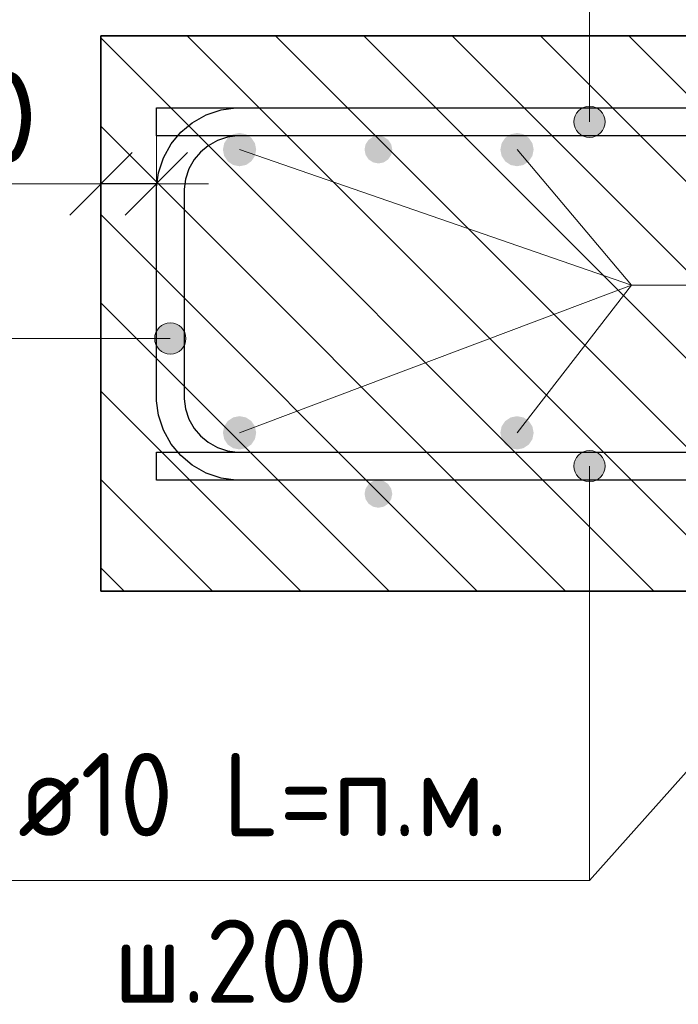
# Model space of a CAD drawing. Header units: metres. Extents: x -38 to 97, y -15 to 21.
# Tile 146 of 222: x 72.138 to 72.376, y 7.193 to 7.548. Entities that reach past the tile are written whole.
import ezdxf

# ---------------------------------------------------------------- set-up
doc = ezdxf.new("R2010")
doc.units = ezdxf.units.M
doc.header["$PDMODE"] = 65
for name, color, linetype, lineweight in [('XR$3$Арм. стержнями верхней зоны', 180, 'Continuous', 35), ('XR$3$Арм. стержнями нижней зоны', 180, 'Continuous', 35), ('XR$3$Арм.стержн. Арматура края', 96, 'Continuous', 35), ('XR$3$Арм.стержн. Доп. арматура', 180, 'Continuous', 35), ('XR$3$Размерная линия_ общее', 7, 'Continuous', 13), ('XR$4$Арм. стержнями верхней зоны', 180, 'Continuous', 35), ('XR$4$Арм. стержнями нижней зоны', 180, 'Continuous', 35), ('XR$4$Арм.стержн. Арматура края', 96, 'Continuous', 35), ('XR$4$Арм.стержн. Доп. арматура', 180, 'Continuous', 35), ('XR$4$Размерная линия_ общее', 7, 'Continuous', 13), ('XR$5$Арм. стержнями верхней зоны', 180, 'Continuous', 35), ('XR$5$Арм. стержнями нижней зоны', 180, 'Continuous', 35), ('XR$5$Арм.стержн. Арматура края', 96, 'Continuous', 35), ('XR$5$Арм.стержн. Доп. арматура', 180, 'Continuous', 35), ('XR$5$Размерная линия_ общее', 7, 'Continuous', 13)]:
    doc.layers.add(name, color=color, linetype=linetype, lineweight=lineweight)
doc.styles.add('ISOCPEUR', font='txt')
doc.dimstyles.new('DIMSTYLE_11', dxfattribs={"dimtxt": 0.033, "dimasz": 0.0375, "dimexe": 0, "dimexo": 0, "dimgap": 0.0165, "dimtad": 2, "dimdec": 0, "dimlfac": 1000, "dimrnd": 1, "dimzin": 12, "dimdsep": 46, "dimtxsty": 'ISOCPEUR', "dimblk1": 'ALL_ML_STRICH', "dimblk2": 'ALL_ML_STRICH', "dimsah": 1, "dimcen": 0, "dimclrd": 7, "dimclre": 256, "dimclrt": 7, "dimadec": 0, "dimazin": 0, "dimtfac": 1, "dimtdec": 0, "dimtix": 1, "dimtmove": 2, "dimatfit": 3, "dimfxl": 0, "dimtvp": 1.2, "dimtzin": 0, "dimlwd": 0, "dimlwe": -3, "dimarcsym": 0})
pattern_1 = [(135, (0, 0), (-0.031819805, -0.031819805), [0.4, -0.05, 0, -0.05]), (135, (-0.01591, -0.01591), (-0.031819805, -0.031819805), [0.8, -0.1, 0.1, -0.1])]

# ---------------------------------------------------------------- blocks, each defined once
blk = doc.blocks.new('ALL_ML_STRICH')
at = {"color": 0, "linetype": 'ByBlock', "lineweight": -2}
for p, q in [((0, -0.5), (0, 0.5)), ((-0.3, -0.3), (0.3, 0.3)), ((-1, 0), (0.5, 0))]:
    blk.add_line(p, q, dxfattribs=at)
blk = doc.blocks.new('*D139')
at = {"layer": 'DEFPOINTS', "color": 7, "linetype": 'Continuous', "lineweight": 13, "transparency": 33554687}
for p in [(72.1875, 7.48857), (72.1875, 7.45358), (72.1675, 7.44858)]:
    blk.add_point(p, dxfattribs=at)
at = {"layer": 'XR$3$Размерная линия_ общее', "color": 253, "linetype": 'Continuous', "lineweight": -2, "true_color": 0xa0a0a0, "transparency": 33554687}
for p, q in [((72.1675, 7.46858), (72.1675, 7.48857)), ((72.1875, 7.47358), (72.1875, 7.48857))]:
    blk.add_line(p, q, dxfattribs=at)
at = {"layer": 'XR$3$Размерная линия_ общее', "color": 7, "linetype": 'Continuous', "lineweight": -2, "transparency": 33554687}
blk.add_line((72.1875, 7.48857), (72.1675, 7.48857), dxfattribs=at)
at = {"layer": 'XR$3$Размерная линия_ общее', "color": 7, "linetype": 'Continuous', "lineweight": 13, "transparency": 33554687, "xscale": 0.0375, "yscale": 0.0375, "zscale": 0.0375}
for p, rotation in [((72.1675, 7.48857), 180), ((72.1875, 7.48857), 360)]:
    blk.add_blockref('ALL_ML_STRICH', p, dxfattribs=dict(at, rotation=rotation))
at = {"layer": 'XR$3$Размерная линия_ общее', "color": 7, "linetype": 'Continuous', "lineweight": 13, "transparency": 33554687, "insert": (72.12208, 7.51257), "char_height": 0.033, "width": 0.066, "attachment_point": 5, "style": 'ISOCPEUR'}
blk.add_mtext('\\A1;{20}', dxfattribs=at)
at = {"layer": 'XR$3$Размерная линия_ общее', "color": 7, "linetype": 'Continuous', "lineweight": 13, "transparency": 33554687, "insert": (72.09879, 7.43451), "char_height": 0.027, "width": 0.00135, "attachment_point": 1, "rotation": 180, "line_spacing_factor": 0.60241, "style": 'ISOCPEUR'}
blk.add_mtext('з.с.', dxfattribs=at)
blk = doc.blocks.new('*D438')
at = {"layer": 'DEFPOINTS', "color": 7, "linetype": 'Continuous', "lineweight": 13, "transparency": 33554687}
for p in [(72.1875, 7.48857), (72.1875, 7.45358), (72.1675, 7.44858)]:
    blk.add_point(p, dxfattribs=at)
at = {"layer": 'XR$4$Размерная линия_ общее', "color": 253, "linetype": 'Continuous', "lineweight": -2, "true_color": 0xa0a0a0, "transparency": 33554687}
for p, q in [((72.1675, 7.46858), (72.1675, 7.48857)), ((72.1875, 7.47358), (72.1875, 7.48857))]:
    blk.add_line(p, q, dxfattribs=at)
at = {"layer": 'XR$4$Размерная линия_ общее', "color": 7, "linetype": 'Continuous', "lineweight": -2, "transparency": 33554687}
blk.add_line((72.1875, 7.48857), (72.1675, 7.48857), dxfattribs=at)
at = {"layer": 'XR$4$Размерная линия_ общее', "color": 7, "linetype": 'Continuous', "lineweight": 13, "transparency": 33554687, "xscale": 0.0375, "yscale": 0.0375, "zscale": 0.0375}
for p, rotation in [((72.1675, 7.48857), 180), ((72.1875, 7.48857), 360)]:
    blk.add_blockref('ALL_ML_STRICH', p, dxfattribs=dict(at, rotation=rotation))
at = {"layer": 'XR$4$Размерная линия_ общее', "color": 7, "linetype": 'Continuous', "lineweight": 13, "transparency": 33554687, "insert": (72.12208, 7.51257), "char_height": 0.033, "width": 0.066, "attachment_point": 5, "style": 'ISOCPEUR'}
blk.add_mtext('\\A1;{20}', dxfattribs=at)
at = {"layer": 'XR$4$Размерная линия_ общее', "color": 7, "linetype": 'Continuous', "lineweight": 13, "transparency": 33554687, "insert": (72.09879, 7.43451), "char_height": 0.027, "width": 0.00135, "attachment_point": 1, "rotation": 180, "line_spacing_factor": 0.60241, "style": 'ISOCPEUR'}
blk.add_mtext('з.с.', dxfattribs=at)
blk = doc.blocks.new('*D685')
at = {"layer": 'DEFPOINTS', "color": 7, "linetype": 'Continuous', "lineweight": 13, "transparency": 33554687}
for p in [(72.1875, 7.48857), (72.1875, 7.45358), (72.1675, 7.44858)]:
    blk.add_point(p, dxfattribs=at)
at = {"layer": 'XR$5$Размерная линия_ общее', "color": 253, "linetype": 'Continuous', "lineweight": -2, "true_color": 0xa0a0a0, "transparency": 33554687}
for p, q in [((72.1675, 7.46858), (72.1675, 7.48857)), ((72.1875, 7.47358), (72.1875, 7.48857))]:
    blk.add_line(p, q, dxfattribs=at)
at = {"layer": 'XR$5$Размерная линия_ общее', "color": 7, "linetype": 'Continuous', "lineweight": -2, "transparency": 33554687}
blk.add_line((72.1875, 7.48857), (72.1675, 7.48857), dxfattribs=at)
at = {"layer": 'XR$5$Размерная линия_ общее', "color": 7, "linetype": 'Continuous', "lineweight": 13, "transparency": 33554687, "xscale": 0.0375, "yscale": 0.0375, "zscale": 0.0375}
for p, rotation in [((72.1675, 7.48857), 180), ((72.1875, 7.48857), 360)]:
    blk.add_blockref('ALL_ML_STRICH', p, dxfattribs=dict(at, rotation=rotation))
at = {"layer": 'XR$5$Размерная линия_ общее', "color": 7, "linetype": 'Continuous', "lineweight": 13, "transparency": 33554687, "insert": (72.12208, 7.51257), "char_height": 0.033, "width": 0.066, "attachment_point": 5, "style": 'ISOCPEUR'}
blk.add_mtext('\\A1;{20}', dxfattribs=at)
at = {"layer": 'XR$5$Размерная линия_ общее', "color": 7, "linetype": 'Continuous', "lineweight": 13, "transparency": 33554687, "insert": (72.09879, 7.43451), "char_height": 0.027, "width": 0.00135, "attachment_point": 1, "rotation": 180, "line_spacing_factor": 0.60241, "style": 'ISOCPEUR'}
blk.add_mtext('з.с.', dxfattribs=at)

msp = doc.modelspace()

# ---------------------------------------------------------------- hatches: boundary and pattern name
at = {"linetype": 'Continuous', "lineweight": 13, "transparency": 33554687}
h = msp.add_hatch(dxfattribs=at)
h.set_pattern_fill('__________540', scale=0.015, style=0, pattern_type=2)
h.set_pattern_definition(pattern_1)
h.paths.add_polyline_path([(72.1675, 7.54188), (72.1675, 7.34188), (72.75595, 7.34188), (72.75595, 7.54188)], flags=0)
h = msp.add_hatch(dxfattribs=at)
h.set_pattern_fill('__________540', scale=0.015, style=0, pattern_type=2)
h.set_pattern_definition(pattern_1)
h.paths.add_polyline_path([(72.1675, 7.54188), (72.1675, 7.34188), (72.75595, 7.34188), (72.75595, 7.54188)], flags=0)
h = msp.add_hatch(dxfattribs=at)
h.set_pattern_fill('__________540', scale=0.015, style=0, pattern_type=2)
h.set_pattern_definition(pattern_1)
h.paths.add_polyline_path([(72.1675, 7.54188), (72.1675, 7.34188), (72.75595, 7.34188), (72.75595, 7.54188)], flags=0)
at = {"layer": 'XR$3$Арм. стержнями верхней зоны', "linetype": 'Continuous', "lineweight": 13, "transparency": 33554687}
for points in [[(72.34641, 7.51571), (72.34078, 7.51571), (72.33876, 7.51369)], [(72.34641, 7.51571), (72.33876, 7.51369), (72.34843, 7.51369)], [(72.34078, 7.51571), (72.34641, 7.51571), (72.3436, 7.5165)], [(72.34843, 7.51369), (72.33876, 7.51369), (72.33797, 7.51088)], [(72.34843, 7.51369), (72.33797, 7.51088), (72.34922, 7.51088)], [(72.34922, 7.51088), (72.33797, 7.51088), (72.33876, 7.50806)], [(72.34922, 7.51088), (72.33876, 7.50806), (72.34843, 7.50806)], [(72.34843, 7.50806), (72.33876, 7.50806), (72.34078, 7.50604)], [(72.34843, 7.50806), (72.34078, 7.50604), (72.34641, 7.50604)], [(72.34641, 7.50604), (72.34078, 7.50604), (72.3436, 7.50525)]]:
    msp.add_hatch(color=7, dxfattribs=at).paths.add_polyline_path(points)
at = {"layer": 'XR$3$Арм. стержнями верхней зоны', "linetype": 'Continuous', "lineweight": 50, "transparency": 33554687}
msp.add_hatch(color=4, dxfattribs=at).paths.add_polyline_path([(72.27251, 7.50088), (72.27212, 7.50279), (72.27104, 7.50441), (72.26942, 7.5055), (72.26751, 7.50588), (72.26559, 7.5055), (72.26397, 7.50441), (72.26289, 7.50279), (72.26251, 7.50088), (72.26289, 7.49896), (72.26397, 7.49734), (72.26559, 7.49626), (72.26751, 7.49588), (72.26942, 7.49626), (72.27104, 7.49734), (72.27212, 7.49896)])
at = {"layer": 'XR$3$Арм. стержнями нижней зоны', "linetype": 'Continuous', "lineweight": 13, "transparency": 33554687}
for points in [[(72.33876, 7.38969), (72.34843, 7.38969), (72.34641, 7.39171)], [(72.33876, 7.38969), (72.34641, 7.39171), (72.34078, 7.39171)], [(72.34078, 7.39171), (72.34641, 7.39171), (72.3436, 7.3925)], [(72.33797, 7.38688), (72.34922, 7.38688), (72.34843, 7.38969)], [(72.33797, 7.38688), (72.34843, 7.38969), (72.33876, 7.38969)], [(72.33876, 7.38406), (72.34922, 7.38688), (72.33797, 7.38688)], [(72.33876, 7.38406), (72.34843, 7.38406), (72.34922, 7.38688)], [(72.34078, 7.38204), (72.34843, 7.38406), (72.33876, 7.38406)], [(72.34078, 7.38204), (72.34641, 7.38204), (72.34843, 7.38406)], [(72.34641, 7.38204), (72.34078, 7.38204), (72.3436, 7.38125)]]:
    msp.add_hatch(color=7, dxfattribs=at).paths.add_polyline_path(points)
at = {"layer": 'XR$3$Арм. стержнями нижней зоны', "linetype": 'Continuous', "lineweight": 50, "transparency": 33554687}
msp.add_hatch(color=4, dxfattribs=at).paths.add_polyline_path([(72.27251, 7.37688), (72.27212, 7.37879), (72.27104, 7.38041), (72.26942, 7.3815), (72.26751, 7.38188), (72.26559, 7.3815), (72.26397, 7.38041), (72.26289, 7.37879), (72.26251, 7.37688), (72.26289, 7.37496), (72.26397, 7.37334), (72.26559, 7.37226), (72.26751, 7.37188), (72.26942, 7.37226), (72.27104, 7.37334), (72.27212, 7.37496)])
at = {"layer": 'XR$3$Арм.стержн. Арматура края', "linetype": 'Continuous', "lineweight": 13, "transparency": 33554687}
for points in [[(72.18767, 7.43565), (72.18969, 7.428), (72.18969, 7.43768)], [(72.18969, 7.43768), (72.1925, 7.42722), (72.1925, 7.43847)], [(72.18969, 7.43768), (72.18969, 7.428), (72.1925, 7.42722)], [(72.1925, 7.43847), (72.1925, 7.42722), (72.19532, 7.428)], [(72.1925, 7.43847), (72.19532, 7.428), (72.19532, 7.43768)], [(72.19532, 7.43768), (72.19532, 7.428), (72.19734, 7.43003)], [(72.19532, 7.43768), (72.19734, 7.43003), (72.19734, 7.43565)], [(72.18767, 7.43003), (72.18767, 7.43565), (72.18688, 7.43284)], [(72.18767, 7.43565), (72.18767, 7.43003), (72.18969, 7.428)], [(72.19734, 7.43565), (72.19734, 7.43003), (72.19813, 7.43284)]]:
    msp.add_hatch(color=7, dxfattribs=at).paths.add_polyline_path(points)
at = {"layer": 'XR$3$Арм.стержн. Доп. арматура', "linetype": 'Continuous', "lineweight": 50, "transparency": 33554687}
for points in [[(72.22346, 7.50088), (72.223, 7.50317), (72.2217, 7.50512), (72.21976, 7.50642), (72.21746, 7.50688), (72.21516, 7.50642), (72.21322, 7.50512), (72.21192, 7.50317), (72.21146, 7.50088), (72.21192, 7.49858), (72.21322, 7.49663), (72.21516, 7.49533), (72.21746, 7.49488), (72.21976, 7.49533), (72.2217, 7.49663), (72.223, 7.49858)], [(72.32346, 7.50088), (72.323, 7.50317), (72.3217, 7.50512), (72.31976, 7.50642), (72.31746, 7.50688), (72.31516, 7.50642), (72.31322, 7.50512), (72.31192, 7.50317), (72.31146, 7.50088), (72.31192, 7.49858), (72.31322, 7.49663), (72.31516, 7.49533), (72.31746, 7.49488), (72.31976, 7.49533), (72.3217, 7.49663), (72.323, 7.49858)], [(72.22346, 7.39888), (72.223, 7.40117), (72.2217, 7.40312), (72.21976, 7.40442), (72.21746, 7.40488), (72.21516, 7.40442), (72.21322, 7.40312), (72.21192, 7.40117), (72.21146, 7.39888), (72.21192, 7.39658), (72.21322, 7.39463), (72.21516, 7.39333), (72.21746, 7.39288), (72.21976, 7.39333), (72.2217, 7.39463), (72.223, 7.39658)], [(72.32346, 7.39888), (72.323, 7.40117), (72.3217, 7.40312), (72.31976, 7.40442), (72.31746, 7.40488), (72.31516, 7.40442), (72.31322, 7.40312), (72.31192, 7.40117), (72.31146, 7.39888), (72.31192, 7.39658), (72.31322, 7.39463), (72.31516, 7.39333), (72.31746, 7.39288), (72.31976, 7.39333), (72.3217, 7.39463), (72.323, 7.39658)]]:
    msp.add_hatch(color=34, dxfattribs=at).paths.add_polyline_path(points)
at = {"layer": 'XR$4$Арм. стержнями верхней зоны', "linetype": 'Continuous', "lineweight": 13, "transparency": 33554687}
for points in [[(72.34641, 7.51571), (72.34078, 7.51571), (72.33876, 7.51369)], [(72.34641, 7.51571), (72.33876, 7.51369), (72.34843, 7.51369)], [(72.34078, 7.51571), (72.34641, 7.51571), (72.3436, 7.5165)], [(72.34843, 7.51369), (72.33876, 7.51369), (72.33797, 7.51088)], [(72.34843, 7.51369), (72.33797, 7.51088), (72.34922, 7.51088)], [(72.34922, 7.51088), (72.33797, 7.51088), (72.33876, 7.50806)], [(72.34922, 7.51088), (72.33876, 7.50806), (72.34843, 7.50806)], [(72.34843, 7.50806), (72.33876, 7.50806), (72.34078, 7.50604)], [(72.34843, 7.50806), (72.34078, 7.50604), (72.34641, 7.50604)], [(72.34641, 7.50604), (72.34078, 7.50604), (72.3436, 7.50525)]]:
    msp.add_hatch(color=7, dxfattribs=at).paths.add_polyline_path(points)
at = {"layer": 'XR$4$Арм. стержнями верхней зоны', "linetype": 'Continuous', "lineweight": 50, "transparency": 33554687}
msp.add_hatch(color=4, dxfattribs=at).paths.add_polyline_path([(72.27251, 7.50088), (72.27212, 7.50279), (72.27104, 7.50441), (72.26942, 7.5055), (72.26751, 7.50588), (72.26559, 7.5055), (72.26397, 7.50441), (72.26289, 7.50279), (72.26251, 7.50088), (72.26289, 7.49896), (72.26397, 7.49734), (72.26559, 7.49626), (72.26751, 7.49588), (72.26942, 7.49626), (72.27104, 7.49734), (72.27212, 7.49896)])
msp.add_hatch(color=4, dxfattribs=at).paths.add_polyline_path([(72.27251, 7.50088), (72.27212, 7.50279), (72.27104, 7.50441), (72.26942, 7.5055), (72.26751, 7.50588), (72.26559, 7.5055), (72.26397, 7.50441), (72.26289, 7.50279), (72.26251, 7.50088), (72.26289, 7.49896), (72.26397, 7.49734), (72.26559, 7.49626), (72.26751, 7.49588), (72.26942, 7.49626), (72.27104, 7.49734), (72.27212, 7.49896)])
at = {"layer": 'XR$4$Арм. стержнями нижней зоны', "linetype": 'Continuous', "lineweight": 13, "transparency": 33554687}
for points in [[(72.33876, 7.38969), (72.34843, 7.38969), (72.34641, 7.39171)], [(72.33876, 7.38969), (72.34641, 7.39171), (72.34078, 7.39171)], [(72.34078, 7.39171), (72.34641, 7.39171), (72.3436, 7.3925)], [(72.33797, 7.38688), (72.34922, 7.38688), (72.34843, 7.38969)], [(72.33797, 7.38688), (72.34843, 7.38969), (72.33876, 7.38969)], [(72.33876, 7.38406), (72.34922, 7.38688), (72.33797, 7.38688)], [(72.33876, 7.38406), (72.34843, 7.38406), (72.34922, 7.38688)], [(72.34078, 7.38204), (72.34843, 7.38406), (72.33876, 7.38406)], [(72.34078, 7.38204), (72.34641, 7.38204), (72.34843, 7.38406)], [(72.34641, 7.38204), (72.34078, 7.38204), (72.3436, 7.38125)]]:
    msp.add_hatch(color=7, dxfattribs=at).paths.add_polyline_path(points)
at = {"layer": 'XR$4$Арм. стержнями нижней зоны', "linetype": 'Continuous', "lineweight": 50, "transparency": 33554687}
msp.add_hatch(color=4, dxfattribs=at).paths.add_polyline_path([(72.27251, 7.37688), (72.27212, 7.37879), (72.27104, 7.38041), (72.26942, 7.3815), (72.26751, 7.38188), (72.26559, 7.3815), (72.26397, 7.38041), (72.26289, 7.37879), (72.26251, 7.37688), (72.26289, 7.37496), (72.26397, 7.37334), (72.26559, 7.37226), (72.26751, 7.37188), (72.26942, 7.37226), (72.27104, 7.37334), (72.27212, 7.37496)])
msp.add_hatch(color=4, dxfattribs=at).paths.add_polyline_path([(72.27251, 7.37688), (72.27212, 7.37879), (72.27104, 7.38041), (72.26942, 7.3815), (72.26751, 7.38188), (72.26559, 7.3815), (72.26397, 7.38041), (72.26289, 7.37879), (72.26251, 7.37688), (72.26289, 7.37496), (72.26397, 7.37334), (72.26559, 7.37226), (72.26751, 7.37188), (72.26942, 7.37226), (72.27104, 7.37334), (72.27212, 7.37496)])
at = {"layer": 'XR$4$Арм.стержн. Арматура края', "linetype": 'Continuous', "lineweight": 13, "transparency": 33554687}
for points in [[(72.18767, 7.43565), (72.18969, 7.428), (72.18969, 7.43768)], [(72.18969, 7.43768), (72.1925, 7.42722), (72.1925, 7.43847)], [(72.18969, 7.43768), (72.18969, 7.428), (72.1925, 7.42722)], [(72.1925, 7.43847), (72.1925, 7.42722), (72.19532, 7.428)], [(72.1925, 7.43847), (72.19532, 7.428), (72.19532, 7.43768)], [(72.19532, 7.43768), (72.19532, 7.428), (72.19734, 7.43003)], [(72.19532, 7.43768), (72.19734, 7.43003), (72.19734, 7.43565)], [(72.18767, 7.43003), (72.18767, 7.43565), (72.18688, 7.43284)], [(72.18767, 7.43565), (72.18767, 7.43003), (72.18969, 7.428)], [(72.19734, 7.43565), (72.19734, 7.43003), (72.19813, 7.43284)]]:
    msp.add_hatch(color=7, dxfattribs=at).paths.add_polyline_path(points)
at = {"layer": 'XR$4$Арм.стержн. Доп. арматура', "linetype": 'Continuous', "lineweight": 50, "transparency": 33554687}
for points in [[(72.22346, 7.50088), (72.223, 7.50317), (72.2217, 7.50512), (72.21976, 7.50642), (72.21746, 7.50688), (72.21516, 7.50642), (72.21322, 7.50512), (72.21192, 7.50317), (72.21146, 7.50088), (72.21192, 7.49858), (72.21322, 7.49663), (72.21516, 7.49533), (72.21746, 7.49488), (72.21976, 7.49533), (72.2217, 7.49663), (72.223, 7.49858)], [(72.32346, 7.50088), (72.323, 7.50317), (72.3217, 7.50512), (72.31976, 7.50642), (72.31746, 7.50688), (72.31516, 7.50642), (72.31322, 7.50512), (72.31192, 7.50317), (72.31146, 7.50088), (72.31192, 7.49858), (72.31322, 7.49663), (72.31516, 7.49533), (72.31746, 7.49488), (72.31976, 7.49533), (72.3217, 7.49663), (72.323, 7.49858)], [(72.22346, 7.39888), (72.223, 7.40117), (72.2217, 7.40312), (72.21976, 7.40442), (72.21746, 7.40488), (72.21516, 7.40442), (72.21322, 7.40312), (72.21192, 7.40117), (72.21146, 7.39888), (72.21192, 7.39658), (72.21322, 7.39463), (72.21516, 7.39333), (72.21746, 7.39288), (72.21976, 7.39333), (72.2217, 7.39463), (72.223, 7.39658)], [(72.32346, 7.39888), (72.323, 7.40117), (72.3217, 7.40312), (72.31976, 7.40442), (72.31746, 7.40488), (72.31516, 7.40442), (72.31322, 7.40312), (72.31192, 7.40117), (72.31146, 7.39888), (72.31192, 7.39658), (72.31322, 7.39463), (72.31516, 7.39333), (72.31746, 7.39288), (72.31976, 7.39333), (72.3217, 7.39463), (72.323, 7.39658)]]:
    msp.add_hatch(color=34, dxfattribs=at).paths.add_polyline_path(points)
at = {"layer": 'XR$5$Арм. стержнями верхней зоны', "linetype": 'Continuous', "lineweight": 13, "transparency": 33554687}
for points in [[(72.34641, 7.51571), (72.34078, 7.51571), (72.33876, 7.51369)], [(72.34641, 7.51571), (72.33876, 7.51369), (72.34843, 7.51369)], [(72.34078, 7.51571), (72.34641, 7.51571), (72.3436, 7.5165)], [(72.34843, 7.51369), (72.33876, 7.51369), (72.33797, 7.51088)], [(72.34843, 7.51369), (72.33797, 7.51088), (72.34922, 7.51088)], [(72.34922, 7.51088), (72.33797, 7.51088), (72.33876, 7.50806)], [(72.34922, 7.51088), (72.33876, 7.50806), (72.34843, 7.50806)], [(72.34843, 7.50806), (72.33876, 7.50806), (72.34078, 7.50604)], [(72.34843, 7.50806), (72.34078, 7.50604), (72.34641, 7.50604)], [(72.34641, 7.50604), (72.34078, 7.50604), (72.3436, 7.50525)]]:
    msp.add_hatch(color=7, dxfattribs=at).paths.add_polyline_path(points)
at = {"layer": 'XR$5$Арм. стержнями верхней зоны', "linetype": 'Continuous', "lineweight": 50, "transparency": 33554687}
msp.add_hatch(color=4, dxfattribs=at).paths.add_polyline_path([(72.27251, 7.50088), (72.27212, 7.50279), (72.27104, 7.50441), (72.26942, 7.5055), (72.26751, 7.50588), (72.26559, 7.5055), (72.26397, 7.50441), (72.26289, 7.50279), (72.26251, 7.50088), (72.26289, 7.49896), (72.26397, 7.49734), (72.26559, 7.49626), (72.26751, 7.49588), (72.26942, 7.49626), (72.27104, 7.49734), (72.27212, 7.49896)])
at = {"layer": 'XR$5$Арм. стержнями нижней зоны', "linetype": 'Continuous', "lineweight": 13, "transparency": 33554687}
for points in [[(72.33876, 7.38969), (72.34843, 7.38969), (72.34641, 7.39171)], [(72.33876, 7.38969), (72.34641, 7.39171), (72.34078, 7.39171)], [(72.34078, 7.39171), (72.34641, 7.39171), (72.3436, 7.3925)], [(72.33797, 7.38688), (72.34922, 7.38688), (72.34843, 7.38969)], [(72.33797, 7.38688), (72.34843, 7.38969), (72.33876, 7.38969)], [(72.33876, 7.38406), (72.34922, 7.38688), (72.33797, 7.38688)], [(72.33876, 7.38406), (72.34843, 7.38406), (72.34922, 7.38688)], [(72.34078, 7.38204), (72.34843, 7.38406), (72.33876, 7.38406)], [(72.34078, 7.38204), (72.34641, 7.38204), (72.34843, 7.38406)], [(72.34641, 7.38204), (72.34078, 7.38204), (72.3436, 7.38125)]]:
    msp.add_hatch(color=7, dxfattribs=at).paths.add_polyline_path(points)
at = {"layer": 'XR$5$Арм. стержнями нижней зоны', "linetype": 'Continuous', "lineweight": 50, "transparency": 33554687}
msp.add_hatch(color=4, dxfattribs=at).paths.add_polyline_path([(72.27251, 7.37688), (72.27212, 7.37879), (72.27104, 7.38041), (72.26942, 7.3815), (72.26751, 7.38188), (72.26559, 7.3815), (72.26397, 7.38041), (72.26289, 7.37879), (72.26251, 7.37688), (72.26289, 7.37496), (72.26397, 7.37334), (72.26559, 7.37226), (72.26751, 7.37188), (72.26942, 7.37226), (72.27104, 7.37334), (72.27212, 7.37496)])
at = {"layer": 'XR$5$Арм.стержн. Арматура края', "linetype": 'Continuous', "lineweight": 13, "transparency": 33554687}
for points in [[(72.18767, 7.43565), (72.18969, 7.428), (72.18969, 7.43768)], [(72.18969, 7.43768), (72.1925, 7.42722), (72.1925, 7.43847)], [(72.18969, 7.43768), (72.18969, 7.428), (72.1925, 7.42722)], [(72.1925, 7.43847), (72.1925, 7.42722), (72.19532, 7.428)], [(72.1925, 7.43847), (72.19532, 7.428), (72.19532, 7.43768)], [(72.19532, 7.43768), (72.19532, 7.428), (72.19734, 7.43003)], [(72.19532, 7.43768), (72.19734, 7.43003), (72.19734, 7.43565)], [(72.18767, 7.43003), (72.18767, 7.43565), (72.18688, 7.43284)], [(72.18767, 7.43565), (72.18767, 7.43003), (72.18969, 7.428)], [(72.19734, 7.43565), (72.19734, 7.43003), (72.19813, 7.43284)]]:
    msp.add_hatch(color=7, dxfattribs=at).paths.add_polyline_path(points)
at = {"layer": 'XR$5$Арм.стержн. Доп. арматура', "linetype": 'Continuous', "lineweight": 50, "transparency": 33554687}
for points in [[(72.22346, 7.50088), (72.223, 7.50317), (72.2217, 7.50512), (72.21976, 7.50642), (72.21746, 7.50688), (72.21516, 7.50642), (72.21322, 7.50512), (72.21192, 7.50317), (72.21146, 7.50088), (72.21192, 7.49858), (72.21322, 7.49663), (72.21516, 7.49533), (72.21746, 7.49488), (72.21976, 7.49533), (72.2217, 7.49663), (72.223, 7.49858)], [(72.32346, 7.50088), (72.323, 7.50317), (72.3217, 7.50512), (72.31976, 7.50642), (72.31746, 7.50688), (72.31516, 7.50642), (72.31322, 7.50512), (72.31192, 7.50317), (72.31146, 7.50088), (72.31192, 7.49858), (72.31322, 7.49663), (72.31516, 7.49533), (72.31746, 7.49488), (72.31976, 7.49533), (72.3217, 7.49663), (72.323, 7.49858)], [(72.22346, 7.39888), (72.223, 7.40117), (72.2217, 7.40312), (72.21976, 7.40442), (72.21746, 7.40488), (72.21516, 7.40442), (72.21322, 7.40312), (72.21192, 7.40117), (72.21146, 7.39888), (72.21192, 7.39658), (72.21322, 7.39463), (72.21516, 7.39333), (72.21746, 7.39288), (72.21976, 7.39333), (72.2217, 7.39463), (72.223, 7.39658)], [(72.32346, 7.39888), (72.323, 7.40117), (72.3217, 7.40312), (72.31976, 7.40442), (72.31746, 7.40488), (72.31516, 7.40442), (72.31322, 7.40312), (72.31192, 7.40117), (72.31146, 7.39888), (72.31192, 7.39658), (72.31322, 7.39463), (72.31516, 7.39333), (72.31746, 7.39288), (72.31976, 7.39333), (72.3217, 7.39463), (72.323, 7.39658)]]:
    msp.add_hatch(color=34, dxfattribs=at).paths.add_polyline_path(points)

# ---------------------------------------------------------------- linework, layer by layer
at = {"color": 7, "linetype": 'Continuous', "lineweight": 35, "transparency": 33554687}
for p, q in [((72.1675, 7.54188), (72.1675, 7.34188)), ((72.75595, 7.54188), (72.1675, 7.54188)), ((72.1675, 7.54188), (72.1675, 7.34188)), ((72.75595, 7.54188), (72.1675, 7.54188)), ((72.1675, 7.54188), (72.1675, 7.34188)), ((72.75595, 7.54188), (72.1675, 7.54188)), ((72.1675, 7.34188), (72.75595, 7.34188)), ((72.1675, 7.34188), (72.75595, 7.34188)), ((72.1675, 7.34188), (72.75595, 7.34188))]:
    msp.add_line(p, q, dxfattribs=at)
at = {"color": 7, "linetype": 'Continuous', "lineweight": 13, "transparency": 33554687}
for p, q in [((72.1675, 7.48857), (72.0985, 7.48857)), ((72.1675, 7.48857), (72.0985, 7.48857)), ((72.1675, 7.48857), (72.0985, 7.48857)), ((72.46751, 7.37688), (72.3436, 7.23758)), ((72.46751, 7.37688), (72.3436, 7.23758)), ((72.46751, 7.37688), (72.3436, 7.23758))]:
    msp.add_line(p, q, dxfattribs=at)
at = {"layer": 'XR$3$Арм. стержнями верхней зоны', "color": 7, "linetype": 'Continuous', "lineweight": 13, "transparency": 33554687}
for p, q in [((72.3436, 7.6713), (72.3436, 7.51088)), ((72.3436, 7.5165), (72.3436, 7.5165)), ((72.33797, 7.51088), (72.33797, 7.51088)), ((72.34922, 7.51088), (72.34922, 7.51088)), ((72.3436, 7.50525), (72.3436, 7.50525))]:
    msp.add_line(p, q, dxfattribs=at)
at = {"layer": 'XR$3$Арм. стержнями верхней зоны', "color": 4, "linetype": 'Continuous', "lineweight": 25, "transparency": 33554687}
msp.add_lwpolyline([(72.76095, 7.50588), (72.1875, 7.50588), (72.1875, 7.51588), (72.76095, 7.51588), (72.76095, 7.50588)], dxfattribs=at)
at = {"layer": 'XR$3$Арм. стержнями верхней зоны', "color": 7, "linetype": 'Continuous', "lineweight": 13, "transparency": 33554687}
msp.add_circle((72.3436, 7.51088), 0.00563, dxfattribs=at)
at = {"layer": 'XR$3$Арм. стержнями нижней зоны', "color": 7, "linetype": 'Continuous', "lineweight": 13, "transparency": 33554687}
for p, q in [((72.3436, 7.3925), (72.3436, 7.3925)), ((72.33797, 7.38688), (72.33797, 7.38688)), ((72.3436, 7.23758), (72.3436, 7.38688)), ((72.34922, 7.38688), (72.34922, 7.38688)), ((72.3436, 7.38125), (72.3436, 7.38125)), ((72.1176, 7.23758), (72.3436, 7.23758))]:
    msp.add_line(p, q, dxfattribs=at)
at = {"layer": 'XR$3$Арм. стержнями нижней зоны', "color": 4, "linetype": 'Continuous', "lineweight": 25, "transparency": 33554687}
msp.add_lwpolyline([(72.76095, 7.38188), (72.1875, 7.38188), (72.1875, 7.39188), (72.76095, 7.39188), (72.76095, 7.38188)], dxfattribs=at)
at = {"layer": 'XR$3$Арм. стержнями нижней зоны', "color": 7, "linetype": 'Continuous', "lineweight": 13, "transparency": 33554687}
msp.add_circle((72.3436, 7.38688), 0.00563, dxfattribs=at)
at = {"layer": 'XR$3$Арм.стержн. Арматура края', "color": 7, "linetype": 'Continuous', "lineweight": 13, "transparency": 33554687}
for p, q in [((72.1925, 7.43847), (72.1925, 7.43847)), ((72.08746, 7.43284), (72.1925, 7.43284)), ((72.18688, 7.43284), (72.18688, 7.43284)), ((72.19813, 7.43284), (72.19813, 7.43284)), ((72.1925, 7.42722), (72.1925, 7.42722))]:
    msp.add_line(p, q, dxfattribs=at)
at = {"layer": 'XR$3$Арм.стержн. Арматура края', "color": 4, "linetype": 'Continuous', "lineweight": 25, "transparency": 33554687}
for points in [[(72.6875, 7.38188), (72.21607, 7.38188), (72.21085, 7.3826), (72.20541, 7.3844), (72.20041, 7.3872), (72.19628, 7.39065), (72.19283, 7.39478), (72.19002, 7.39979), (72.18823, 7.40523), (72.1875, 7.41044), (72.1875, 7.48731), (72.18823, 7.49253), (72.19002, 7.49797), (72.19283, 7.50298), (72.19628, 7.5071), (72.20041, 7.51055), (72.20541, 7.51336), (72.21085, 7.51515), (72.21607, 7.51588), (72.6875, 7.51588)], [(72.6875, 7.50588), (72.21676, 7.50588), (72.21313, 7.50537), (72.20946, 7.50416), (72.2061, 7.50228), (72.20338, 7.50001), (72.2011, 7.49728), (72.19922, 7.49392), (72.19801, 7.49026), (72.1975, 7.48662), (72.1975, 7.41113), (72.19801, 7.4075), (72.19922, 7.40383), (72.2011, 7.40048), (72.20338, 7.39775), (72.2061, 7.39547), (72.20946, 7.39359), (72.21313, 7.39238), (72.21676, 7.39188), (72.6875, 7.39188)]]:
    msp.add_lwpolyline(points, dxfattribs=at)
at = {"layer": 'XR$3$Арм.стержн. Арматура края', "color": 7, "linetype": 'Continuous', "lineweight": 13, "transparency": 33554687}
msp.add_circle((72.1925, 7.43284), 0.00563, dxfattribs=at)
at = {"layer": 'XR$3$Арм.стержн. Доп. арматура', "color": 7, "linetype": 'Continuous', "lineweight": 13, "transparency": 33554687}
for q in [(72.21746, 7.50088), (72.31746, 7.50088), (72.21746, 7.39888), (72.31746, 7.39888), (72.58472, 7.45204)]:
    msp.add_line((72.35872, 7.45204), q, dxfattribs=at)
at = {"layer": 'XR$4$Арм. стержнями верхней зоны', "color": 7, "linetype": 'Continuous', "lineweight": 13, "transparency": 33554687}
for p, q in [((72.3436, 7.6713), (72.3436, 7.51088)), ((72.3436, 7.5165), (72.3436, 7.5165)), ((72.33797, 7.51088), (72.33797, 7.51088)), ((72.34922, 7.51088), (72.34922, 7.51088)), ((72.3436, 7.50525), (72.3436, 7.50525))]:
    msp.add_line(p, q, dxfattribs=at)
at = {"layer": 'XR$4$Арм. стержнями верхней зоны', "color": 4, "linetype": 'Continuous', "lineweight": 25, "transparency": 33554687}
msp.add_lwpolyline([(72.76095, 7.50588), (72.1875, 7.50588), (72.1875, 7.51588), (72.76095, 7.51588), (72.76095, 7.50588)], dxfattribs=at)
msp.add_lwpolyline([(72.76095, 7.50588), (72.1875, 7.50588), (72.1875, 7.51588), (72.76095, 7.51588), (72.76095, 7.50588)], dxfattribs=at)
at = {"layer": 'XR$4$Арм. стержнями верхней зоны', "color": 7, "linetype": 'Continuous', "lineweight": 13, "transparency": 33554687}
msp.add_circle((72.3436, 7.51088), 0.00563, dxfattribs=at)
at = {"layer": 'XR$4$Арм. стержнями нижней зоны', "color": 7, "linetype": 'Continuous', "lineweight": 13, "transparency": 33554687}
for p, q in [((72.3436, 7.3925), (72.3436, 7.3925)), ((72.33797, 7.38688), (72.33797, 7.38688)), ((72.3436, 7.23758), (72.3436, 7.38688)), ((72.34922, 7.38688), (72.34922, 7.38688)), ((72.3436, 7.38125), (72.3436, 7.38125)), ((72.1176, 7.23758), (72.3436, 7.23758))]:
    msp.add_line(p, q, dxfattribs=at)
at = {"layer": 'XR$4$Арм. стержнями нижней зоны', "color": 4, "linetype": 'Continuous', "lineweight": 25, "transparency": 33554687}
msp.add_lwpolyline([(72.76095, 7.38188), (72.1875, 7.38188), (72.1875, 7.39188), (72.76095, 7.39188), (72.76095, 7.38188)], dxfattribs=at)
msp.add_lwpolyline([(72.76095, 7.38188), (72.1875, 7.38188), (72.1875, 7.39188), (72.76095, 7.39188), (72.76095, 7.38188)], dxfattribs=at)
at = {"layer": 'XR$4$Арм. стержнями нижней зоны', "color": 7, "linetype": 'Continuous', "lineweight": 13, "transparency": 33554687}
msp.add_circle((72.3436, 7.38688), 0.00563, dxfattribs=at)
at = {"layer": 'XR$4$Арм.стержн. Арматура края', "color": 7, "linetype": 'Continuous', "lineweight": 13, "transparency": 33554687}
for p, q in [((72.1925, 7.43847), (72.1925, 7.43847)), ((72.08746, 7.43284), (72.1925, 7.43284)), ((72.18688, 7.43284), (72.18688, 7.43284)), ((72.19813, 7.43284), (72.19813, 7.43284)), ((72.1925, 7.42722), (72.1925, 7.42722))]:
    msp.add_line(p, q, dxfattribs=at)
at = {"layer": 'XR$4$Арм.стержн. Арматура края', "color": 4, "linetype": 'Continuous', "lineweight": 25, "transparency": 33554687}
for points in [[(72.6875, 7.38188), (72.21607, 7.38188), (72.21085, 7.3826), (72.20541, 7.3844), (72.20041, 7.3872), (72.19628, 7.39065), (72.19283, 7.39478), (72.19002, 7.39979), (72.18823, 7.40523), (72.1875, 7.41044), (72.1875, 7.48731), (72.18823, 7.49253), (72.19002, 7.49797), (72.19283, 7.50298), (72.19628, 7.5071), (72.20041, 7.51055), (72.20541, 7.51336), (72.21085, 7.51515), (72.21607, 7.51588), (72.6875, 7.51588)], [(72.6875, 7.50588), (72.21676, 7.50588), (72.21313, 7.50537), (72.20946, 7.50416), (72.2061, 7.50228), (72.20338, 7.50001), (72.2011, 7.49728), (72.19922, 7.49392), (72.19801, 7.49026), (72.1975, 7.48662), (72.1975, 7.41113), (72.19801, 7.4075), (72.19922, 7.40383), (72.2011, 7.40048), (72.20338, 7.39775), (72.2061, 7.39547), (72.20946, 7.39359), (72.21313, 7.39238), (72.21676, 7.39188), (72.6875, 7.39188)]]:
    msp.add_lwpolyline(points, dxfattribs=at)
at = {"layer": 'XR$4$Арм.стержн. Арматура края', "color": 7, "linetype": 'Continuous', "lineweight": 13, "transparency": 33554687}
msp.add_circle((72.1925, 7.43284), 0.00563, dxfattribs=at)
at = {"layer": 'XR$4$Арм.стержн. Доп. арматура', "color": 7, "linetype": 'Continuous', "lineweight": 13, "transparency": 33554687}
for q in [(72.21746, 7.50088), (72.31746, 7.50088), (72.21746, 7.39888), (72.31746, 7.39888), (72.58472, 7.45204)]:
    msp.add_line((72.35872, 7.45204), q, dxfattribs=at)
at = {"layer": 'XR$5$Арм. стержнями верхней зоны', "color": 7, "linetype": 'Continuous', "lineweight": 13, "transparency": 33554687}
for p, q in [((72.3436, 7.6713), (72.3436, 7.51088)), ((72.3436, 7.5165), (72.3436, 7.5165)), ((72.33797, 7.51088), (72.33797, 7.51088)), ((72.34922, 7.51088), (72.34922, 7.51088)), ((72.3436, 7.50525), (72.3436, 7.50525))]:
    msp.add_line(p, q, dxfattribs=at)
at = {"layer": 'XR$5$Арм. стержнями верхней зоны', "color": 4, "linetype": 'Continuous', "lineweight": 25, "transparency": 33554687}
msp.add_lwpolyline([(72.76095, 7.50588), (72.1875, 7.50588), (72.1875, 7.51588), (72.76095, 7.51588), (72.76095, 7.50588)], dxfattribs=at)
at = {"layer": 'XR$5$Арм. стержнями верхней зоны', "color": 7, "linetype": 'Continuous', "lineweight": 13, "transparency": 33554687}
msp.add_circle((72.3436, 7.51088), 0.00563, dxfattribs=at)
at = {"layer": 'XR$5$Арм. стержнями нижней зоны', "color": 7, "linetype": 'Continuous', "lineweight": 13, "transparency": 33554687}
for p, q in [((72.3436, 7.3925), (72.3436, 7.3925)), ((72.33797, 7.38688), (72.33797, 7.38688)), ((72.3436, 7.23758), (72.3436, 7.38688)), ((72.34922, 7.38688), (72.34922, 7.38688)), ((72.3436, 7.38125), (72.3436, 7.38125)), ((72.1176, 7.23758), (72.3436, 7.23758))]:
    msp.add_line(p, q, dxfattribs=at)
at = {"layer": 'XR$5$Арм. стержнями нижней зоны', "color": 4, "linetype": 'Continuous', "lineweight": 25, "transparency": 33554687}
msp.add_lwpolyline([(72.76095, 7.38188), (72.1875, 7.38188), (72.1875, 7.39188), (72.76095, 7.39188), (72.76095, 7.38188)], dxfattribs=at)
at = {"layer": 'XR$5$Арм. стержнями нижней зоны', "color": 7, "linetype": 'Continuous', "lineweight": 13, "transparency": 33554687}
msp.add_circle((72.3436, 7.38688), 0.00563, dxfattribs=at)
at = {"layer": 'XR$5$Арм.стержн. Арматура края', "color": 7, "linetype": 'Continuous', "lineweight": 13, "transparency": 33554687}
for p, q in [((72.1925, 7.43847), (72.1925, 7.43847)), ((72.08746, 7.43284), (72.1925, 7.43284)), ((72.18688, 7.43284), (72.18688, 7.43284)), ((72.19813, 7.43284), (72.19813, 7.43284)), ((72.1925, 7.42722), (72.1925, 7.42722))]:
    msp.add_line(p, q, dxfattribs=at)
at = {"layer": 'XR$5$Арм.стержн. Арматура края', "color": 4, "linetype": 'Continuous', "lineweight": 25, "transparency": 33554687}
for points in [[(72.6875, 7.38188), (72.21607, 7.38188), (72.21085, 7.3826), (72.20541, 7.3844), (72.20041, 7.3872), (72.19628, 7.39065), (72.19283, 7.39478), (72.19002, 7.39979), (72.18823, 7.40523), (72.1875, 7.41044), (72.1875, 7.48731), (72.18823, 7.49253), (72.19002, 7.49797), (72.19283, 7.50298), (72.19628, 7.5071), (72.20041, 7.51055), (72.20541, 7.51336), (72.21085, 7.51515), (72.21607, 7.51588), (72.6875, 7.51588)], [(72.6875, 7.50588), (72.21676, 7.50588), (72.21313, 7.50537), (72.20946, 7.50416), (72.2061, 7.50228), (72.20338, 7.50001), (72.2011, 7.49728), (72.19922, 7.49392), (72.19801, 7.49026), (72.1975, 7.48662), (72.1975, 7.41113), (72.19801, 7.4075), (72.19922, 7.40383), (72.2011, 7.40048), (72.20338, 7.39775), (72.2061, 7.39547), (72.20946, 7.39359), (72.21313, 7.39238), (72.21676, 7.39188), (72.6875, 7.39188)]]:
    msp.add_lwpolyline(points, dxfattribs=at)
at = {"layer": 'XR$5$Арм.стержн. Арматура края', "color": 7, "linetype": 'Continuous', "lineweight": 13, "transparency": 33554687}
msp.add_circle((72.1925, 7.43284), 0.00563, dxfattribs=at)
at = {"layer": 'XR$5$Арм.стержн. Доп. арматура', "color": 7, "linetype": 'Continuous', "lineweight": 13, "transparency": 33554687}
for q in [(72.21746, 7.50088), (72.31746, 7.50088), (72.21746, 7.39888), (72.31746, 7.39888), (72.58472, 7.45204)]:
    msp.add_line((72.35872, 7.45204), q, dxfattribs=at)

# ---------------------------------------------------------------- texts
at = {"layer": 'XR$3$Арм. стержнями нижней зоны', "color": 7, "linetype": 'Continuous', "lineweight": 25, "transparency": 33554687, "char_height": 0.03, "attachment_point": 7, "style": 'ISOCPEUR'}
for s, insert, width in [('\\W0.94;ø10 L=п.м.', (72.1376, 7.25358), 0.1999831), ('\\W0.95;ш.200 ', (72.1721, 7.19358), 0.1311996)]:
    msp.add_mtext(s, dxfattribs=dict(at, insert=insert, width=width))
at = {"layer": 'XR$4$Арм. стержнями нижней зоны', "color": 7, "linetype": 'Continuous', "lineweight": 25, "transparency": 33554687, "char_height": 0.03, "attachment_point": 7, "style": 'ISOCPEUR'}
for s, insert, width in [('\\W0.94;ø10 L=п.м.', (72.1376, 7.25358), 0.1999831), ('\\W0.95;ш.200 ', (72.1721, 7.19358), 0.1311996)]:
    msp.add_mtext(s, dxfattribs=dict(at, insert=insert, width=width))
at = {"layer": 'XR$5$Арм. стержнями нижней зоны', "color": 7, "linetype": 'Continuous', "lineweight": 25, "transparency": 33554687, "char_height": 0.03, "attachment_point": 7, "style": 'ISOCPEUR'}
for s, insert, width in [('\\W0.94;ø10 L=п.м.', (72.1376, 7.25358), 0.1999831), ('\\W0.95;ш.200 ', (72.1721, 7.19358), 0.1311996)]:
    msp.add_mtext(s, dxfattribs=dict(at, insert=insert, width=width))

# ---------------------------------------------------------------- dimensions: what is measured, and where the dimension line sits
at = {"layer": 'XR$3$Размерная линия_ общее', "color": 7, "linetype": 'Continuous', "lineweight": 13, "transparency": 33554687}
dim = msp.add_linear_dim(base=(72.1675, 7.48857), p1=(72.1875, 7.47358), p2=(72.1675, 7.46858), angle=180, text='<>\\Xз.с.', dimstyle='DIMSTYLE_11', override={"dimpost": '<>', "dimclrd": 7, "dimclre": 253, "dimclrt": 7, "dimlwd": 0, "dimlwe": 65533}, dxfattribs=at)
dim.commit()
dim.dimension.update_dxf_attribs({"geometry": '*D139', "text_midpoint": (72.12208, 7.51257), "dimtype": 160})
at = {"layer": 'XR$4$Размерная линия_ общее', "color": 7, "linetype": 'Continuous', "lineweight": 13, "transparency": 33554687}
dim = msp.add_linear_dim(base=(72.1675, 7.48857), p1=(72.1875, 7.47358), p2=(72.1675, 7.46858), angle=180, text='<>\\Xз.с.', dimstyle='DIMSTYLE_11', override={"dimpost": '<>', "dimclrd": 7, "dimclre": 253, "dimclrt": 7, "dimlwd": 0, "dimlwe": 65533}, dxfattribs=at)
dim.commit()
dim.dimension.update_dxf_attribs({"geometry": '*D438', "text_midpoint": (72.12208, 7.51257), "dimtype": 160})
at = {"layer": 'XR$5$Размерная линия_ общее', "color": 7, "linetype": 'Continuous', "lineweight": 13, "transparency": 33554687}
dim = msp.add_linear_dim(base=(72.1675, 7.48857), p1=(72.1875, 7.47358), p2=(72.1675, 7.46858), angle=180, text='<>\\Xз.с.', dimstyle='DIMSTYLE_11', override={"dimpost": '<>', "dimclrd": 7, "dimclre": 253, "dimclrt": 7, "dimlwd": 0, "dimlwe": 65533}, dxfattribs=at)
dim.commit()
dim.dimension.update_dxf_attribs({"geometry": '*D685', "text_midpoint": (72.12208, 7.51257), "dimtype": 160})

doc.saveas('drawing.dxf')
